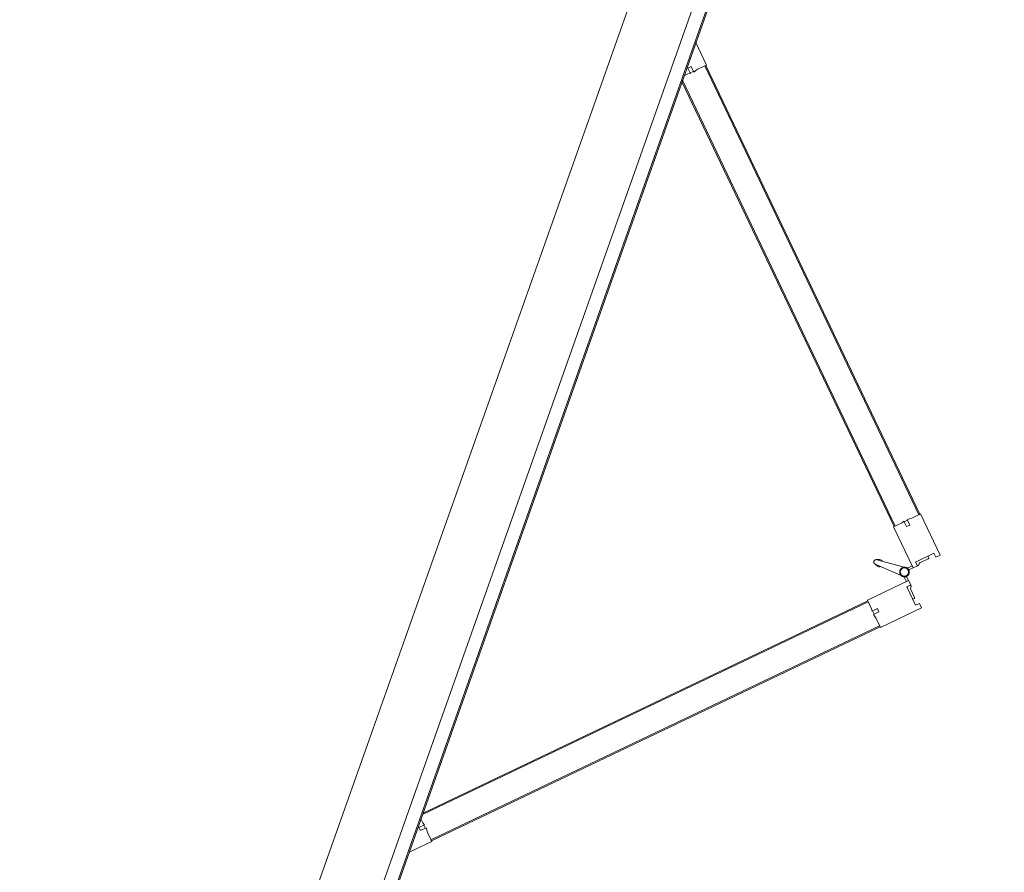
# Model space of a CAD drawing. Header units: millimetres. Extents: x 1512 to 2105, y 794 to 1149.
# Tile 197 of 256: x 1792.9 to 1794.54, y 1085.62 to 1087.04. Entities that reach past the tile are written whole.
import ezdxf

# ---------------------------------------------------------------- set-up
doc = ezdxf.new("R2010")
doc.units = ezdxf.units.MM
doc.layers.add('A-DOOR', color=31, linetype='Continuous', lineweight=9)

# ---------------------------------------------------------------- blocks, each defined once
blk = doc.blocks.new('5-panel_Bi-fold_external_door_10806 - Type 1-V7-اول')
at = {"layer": 'A-DOOR'}
for p, q in [((-0.1205, 0.7449), (-0.1742, 0.6912)), ((-0.1148, 0.7393), (-0.1205, 0.7449)), ((-0.1198, 0.7343), (-0.1148, 0.7393)), ((-0.0274, 0.7449), (-0.033, 0.7393)), ((-0.033, 0.7393), (-0.0281, 0.7343)), ((0.0264, 0.6912), (-0.0274, 0.7449)), ((-0.0957, 0.7103), (-0.1198, 0.7343)), ((-0.1103, 0.7284), (-0.112, 0.7266)), ((-0.1103, 0.7284), (-0.112, 0.7266)), ((-0.1103, 0.7284), (-0.112, 0.7266)), ((-0.097, 0.7173), (-0.1081, 0.7284)), ((-0.0281, 0.7343), (-0.0521, 0.7103)), ((-0.0397, 0.7284), (-0.0508, 0.7173)), ((-0.0358, 0.7266), (-0.0376, 0.7284)), ((-0.0358, 0.7266), (-0.0376, 0.7284)), ((-0.0358, 0.7266), (-0.0376, 0.7284)), ((-0.1389, 0.6558), (-0.0851, 0.7096)), ((-0.0908, 0.7153), (-0.0957, 0.7103)), ((-0.0909, 0.7151), (-0.0924, 0.7165)), ((-0.0851, 0.7096), (-0.0908, 0.7153)), ((-0.0879, 0.7068), (-0.0837, 0.7025)), ((-0.0797, 0.7039), (-0.0853, 0.7094)), ((-0.0625, 0.7094), (-0.0681, 0.7039)), ((-0.0642, 0.7025), (-0.0599, 0.7068)), ((-0.0571, 0.7153), (-0.0627, 0.7096)), ((-0.0627, 0.7096), (-0.009, 0.6558)), ((-0.0521, 0.7103), (-0.0571, 0.7153)), ((-0.0554, 0.7165), (-0.0569, 0.7151)), ((-0.7598, 0.1042), (-0.1735, 0.6905)), ((-0.1742, 0.6912), (-0.1627, 0.6797)), ((-0.1735, 0.6905), (-0.1721, 0.6891)), ((-0.0812, 0.695), (-0.0779, 0.648)), ((-0.0699, 0.648), (-0.0666, 0.695)), ((-0.0674, 0.7031), (-0.0676, 0.7033)), ((-0.0674, 0.7031), (-0.0676, 0.7033)), ((-0.0674, 0.7031), (-0.0676, 0.7033)), ((-0.0674, 0.7031), (-0.0676, 0.7033)), ((-0.0674, 0.7031), (-0.0676, 0.7033)), ((-0.0674, 0.7031), (-0.0676, 0.7033)), ((-0.0674, 0.7031), (-0.0676, 0.7033)), ((-0.0674, 0.7031), (-0.0676, 0.7033)), ((-0.0674, 0.7031), (-0.0676, 0.7033)), ((0.0148, 0.6797), (0.0264, 0.6912)), ((0.0243, 0.6891), (0.0257, 0.6905)), ((0.0257, 0.6905), (0.612, 0.1042)), ((-0.7584, 0.1027), (-0.1721, 0.6891)), ((-0.1627, 0.6797), (-0.158, 0.6731)), ((-0.158, 0.6731), (-0.1507, 0.6804)), ((-0.1571, 0.6741), (-0.1528, 0.6698)), ((-0.1464, 0.6762), (-0.1536, 0.6691)), ((-0.1507, 0.6804), (-0.1464, 0.6762)), ((-0.0014, 0.6762), (0.0029, 0.6804)), ((0.0057, 0.6691), (-0.0014, 0.6762)), ((0.0029, 0.6804), (0.0102, 0.6731)), ((0.005, 0.6698), (0.0092, 0.6741)), ((0.0102, 0.6731), (0.0148, 0.6797)), ((0.0243, 0.6891), (0.6106, 0.1027)), ((-0.7235, 0.0755), (-0.141, 0.658)), ((-0.1536, 0.6691), (-0.15, 0.667)), ((-0.15, 0.667), (-0.1389, 0.6558)), ((-0.141, 0.658), (-0.1396, 0.6566)), ((-0.009, 0.6558), (0.0022, 0.667)), ((-0.0083, 0.6566), (-0.0069, 0.658)), ((-0.0069, 0.658), (0.5757, 0.0755)), ((0.0022, 0.667), (0.0057, 0.6691)), ((-0.7207, 0.0755), (-0.1396, 0.6566)), ((-0.0796, 0.6523), (-0.0777, 0.647)), ((-0.0796, 0.6523), (-0.0779, 0.648)), ((-0.0777, 0.647), (-0.0796, 0.6523)), ((-0.0777, 0.647), (-0.0778, 0.6474)), ((-0.0701, 0.647), (-0.0683, 0.6523)), ((-0.0683, 0.6523), (-0.0701, 0.647)), ((-0.0701, 0.647), (-0.07, 0.6474)), ((-0.0683, 0.6523), (-0.0699, 0.648)), ((-0.0083, 0.6566), (0.5728, 0.0755)), ((-0.7605, 0.1049), (-0.7899, 0.0755)), ((-0.749, 0.0933), (-0.7605, 0.1049)), ((-0.7584, 0.1027), (-0.7598, 0.1042)), ((0.6127, 0.1049), (0.6012, 0.0933)), ((0.612, 0.1042), (0.6106, 0.1027)), ((0.6421, 0.0755), (0.6127, 0.1049)), ((-0.7498, 0.0814), (-0.7424, 0.0887)), ((-0.7424, 0.0887), (-0.749, 0.0933)), ((-0.7384, 0.0842), (-0.7455, 0.0771)), ((-0.7391, 0.0835), (-0.7434, 0.0877)), ((-0.7363, 0.0807), (-0.7384, 0.0842)), ((0.5906, 0.0842), (0.5885, 0.0807)), ((0.5977, 0.0771), (0.5906, 0.0842)), ((0.5956, 0.0877), (0.5913, 0.0835)), ((0.6012, 0.0933), (0.5946, 0.0887)), ((0.5946, 0.0887), (0.6019, 0.0814)), ((2.581, 0.0759), (-2.331, 0.0759)), ((2.581, 0.0737), (-2.331, 0.0737)), ((-0.7455, 0.0771), (-0.7498, 0.0814)), ((-0.7311, 0.0755), (-0.7363, 0.0807)), ((0.5885, 0.0807), (0.5833, 0.0755)), ((0.6019, 0.0814), (0.5977, 0.0771)), ((-2.331, 0.0516), (2.581, 0.0516)), ((-2.331, -0.05), (2.581, -0.05))]:
    blk.add_line(p, q, dxfattribs=at)
at = {"layer": 'A-DOOR', "flags": 128}
for points in [[(-0.0739, 0.7063), (-0.0742, 0.7063), (-0.0746, 0.7063), (-0.0749, 0.7063), (-0.0752, 0.7062), (-0.0755, 0.7062), (-0.0758, 0.7061), (-0.0761, 0.706), (-0.0764, 0.7059), (-0.0767, 0.7058), (-0.077, 0.7057), (-0.0773, 0.7056), (-0.0776, 0.7054), (-0.0779, 0.7053), (-0.0782, 0.7051), (-0.0784, 0.7049), (-0.0787, 0.7048), (-0.0789, 0.7046), (-0.0792, 0.7044), (-0.0794, 0.7041), (-0.0797, 0.7039), (-0.0799, 0.7037), (-0.0801, 0.7034), (-0.0803, 0.7032), (-0.0805, 0.7029), (-0.0806, 0.7027), (-0.0808, 0.7024), (-0.081, 0.7021), (-0.0811, 0.7018), (-0.0812, 0.7015), (-0.0814, 0.7012), (-0.0815, 0.7009), (-0.0816, 0.7006), (-0.0817, 0.7003), (-0.0817, 0.7), (-0.0818, 0.6997), (-0.0818, 0.6994), (-0.0819, 0.6991), (-0.0819, 0.6987), (-0.0819, 0.6984), (-0.0819, 0.6981), (-0.0819, 0.6978), (-0.0819, 0.6975), (-0.0818, 0.6972), (-0.0818, 0.6968), (-0.0817, 0.6965), (-0.0816, 0.6962), (-0.0815, 0.6959), (-0.0814, 0.6956), (-0.0813, 0.6953), (-0.0812, 0.695), (-0.0811, 0.6947), (-0.0809, 0.6944), (-0.0807, 0.6942), (-0.0806, 0.6939), (-0.0804, 0.6936), (-0.0802, 0.6934), (-0.08, 0.6931), (-0.0798, 0.6929), (-0.0796, 0.6927), (-0.0793, 0.6924), (-0.0791, 0.6922), (-0.0788, 0.692), (-0.0786, 0.6918), (-0.0783, 0.6917), (-0.078, 0.6915), (-0.0778, 0.6913), (-0.0775, 0.6912), (-0.0772, 0.691)], [(-0.0739, 0.7063), (-0.0742, 0.7063), (-0.0746, 0.7063), (-0.0749, 0.7063), (-0.0752, 0.7062), (-0.0755, 0.7062), (-0.0758, 0.7061), (-0.0761, 0.706), (-0.0764, 0.7059), (-0.0767, 0.7058), (-0.077, 0.7057), (-0.0773, 0.7056), (-0.0776, 0.7054), (-0.0779, 0.7053), (-0.0782, 0.7051), (-0.0784, 0.7049), (-0.0787, 0.7048), (-0.0789, 0.7046), (-0.0792, 0.7044), (-0.0794, 0.7041), (-0.0797, 0.7039), (-0.0799, 0.7037), (-0.0801, 0.7034), (-0.0803, 0.7032), (-0.0805, 0.7029), (-0.0806, 0.7027), (-0.0808, 0.7024), (-0.081, 0.7021), (-0.0811, 0.7018), (-0.0812, 0.7015), (-0.0814, 0.7012), (-0.0815, 0.7009), (-0.0816, 0.7006), (-0.0817, 0.7003), (-0.0817, 0.7), (-0.0818, 0.6997), (-0.0818, 0.6994), (-0.0819, 0.6991), (-0.0819, 0.6987), (-0.0819, 0.6984), (-0.0819, 0.6981), (-0.0819, 0.6978), (-0.0819, 0.6975), (-0.0818, 0.6972), (-0.0818, 0.6968), (-0.0817, 0.6965), (-0.0816, 0.6962), (-0.0815, 0.6959), (-0.0814, 0.6956), (-0.0813, 0.6953), (-0.0812, 0.695), (-0.0811, 0.6947), (-0.0809, 0.6944), (-0.0807, 0.6942), (-0.0806, 0.6939), (-0.0804, 0.6936), (-0.0802, 0.6934), (-0.08, 0.6931), (-0.0798, 0.6929), (-0.0796, 0.6927), (-0.0793, 0.6924), (-0.0791, 0.6922), (-0.0788, 0.692), (-0.0786, 0.6918), (-0.0783, 0.6917), (-0.078, 0.6915), (-0.0778, 0.6913), (-0.0775, 0.6912), (-0.0772, 0.691), (-0.0769, 0.6909), (-0.0766, 0.6908), (-0.0763, 0.6907), (-0.076, 0.6906), (-0.0757, 0.6905), (-0.0754, 0.6905), (-0.075, 0.6904), (-0.0747, 0.6904), (-0.0744, 0.6904), (-0.0741, 0.6903), (-0.0739, 0.6903)], [(-0.0739, 0.7063), (-0.0742, 0.7063), (-0.0746, 0.7063), (-0.0749, 0.7063), (-0.0752, 0.7062), (-0.0755, 0.7062), (-0.0758, 0.7061), (-0.0761, 0.706), (-0.0764, 0.7059), (-0.0767, 0.7058), (-0.077, 0.7057), (-0.0773, 0.7056), (-0.0776, 0.7054), (-0.0779, 0.7053), (-0.0782, 0.7051), (-0.0784, 0.7049), (-0.0787, 0.7048), (-0.0789, 0.7046), (-0.0792, 0.7044), (-0.0794, 0.7041), (-0.0797, 0.7039), (-0.0799, 0.7037), (-0.0801, 0.7034), (-0.0803, 0.7032), (-0.0805, 0.7029), (-0.0806, 0.7027), (-0.0808, 0.7024), (-0.081, 0.7021), (-0.0811, 0.7018), (-0.0812, 0.7015), (-0.0814, 0.7012), (-0.0815, 0.7009), (-0.0816, 0.7006), (-0.0817, 0.7003), (-0.0817, 0.7), (-0.0818, 0.6997), (-0.0818, 0.6994), (-0.0819, 0.6991), (-0.0819, 0.6987), (-0.0819, 0.6984), (-0.0819, 0.6981), (-0.0819, 0.6978), (-0.0819, 0.6975), (-0.0818, 0.6972), (-0.0818, 0.6968), (-0.0817, 0.6965), (-0.0816, 0.6962), (-0.0815, 0.6959), (-0.0814, 0.6956), (-0.0813, 0.6953), (-0.0812, 0.695), (-0.0811, 0.6947), (-0.0809, 0.6944), (-0.0807, 0.6942), (-0.0806, 0.6939), (-0.0804, 0.6936), (-0.0802, 0.6934), (-0.08, 0.6931), (-0.0798, 0.6929), (-0.0796, 0.6927), (-0.0793, 0.6924), (-0.0791, 0.6922), (-0.0788, 0.692), (-0.0786, 0.6918), (-0.0783, 0.6917), (-0.078, 0.6915), (-0.0778, 0.6913), (-0.0775, 0.6912), (-0.0772, 0.691)], [(-0.0739, 0.7063), (-0.0742, 0.7063), (-0.0746, 0.7063), (-0.0749, 0.7063), (-0.0752, 0.7062), (-0.0755, 0.7062), (-0.0758, 0.7061), (-0.0761, 0.706), (-0.0764, 0.7059), (-0.0767, 0.7058), (-0.077, 0.7057), (-0.0773, 0.7056), (-0.0776, 0.7054), (-0.0779, 0.7053), (-0.0782, 0.7051), (-0.0784, 0.7049), (-0.0787, 0.7048), (-0.0789, 0.7046), (-0.0792, 0.7044), (-0.0794, 0.7041), (-0.0797, 0.7039), (-0.0799, 0.7037), (-0.0801, 0.7034), (-0.0803, 0.7032), (-0.0805, 0.7029), (-0.0806, 0.7027), (-0.0808, 0.7024), (-0.081, 0.7021), (-0.0811, 0.7018), (-0.0812, 0.7015), (-0.0814, 0.7012), (-0.0815, 0.7009), (-0.0816, 0.7006), (-0.0817, 0.7003), (-0.0817, 0.7), (-0.0818, 0.6997), (-0.0818, 0.6994), (-0.0819, 0.6991), (-0.0819, 0.6987), (-0.0819, 0.6984), (-0.0819, 0.6981), (-0.0819, 0.6978), (-0.0819, 0.6975), (-0.0818, 0.6972), (-0.0818, 0.6968), (-0.0817, 0.6965), (-0.0816, 0.6962), (-0.0815, 0.6959), (-0.0814, 0.6956), (-0.0813, 0.6953), (-0.0812, 0.695), (-0.0811, 0.6947), (-0.0809, 0.6944), (-0.0807, 0.6942), (-0.0806, 0.6939), (-0.0804, 0.6936), (-0.0802, 0.6934), (-0.08, 0.6931), (-0.0798, 0.6929), (-0.0796, 0.6927), (-0.0793, 0.6924), (-0.0791, 0.6922), (-0.0788, 0.692), (-0.0786, 0.6918), (-0.0783, 0.6917), (-0.078, 0.6915), (-0.0778, 0.6913), (-0.0775, 0.6912), (-0.0772, 0.691)], [(-0.0739, 0.7063), (-0.0742, 0.7063), (-0.0746, 0.7063), (-0.0749, 0.7063), (-0.0752, 0.7062), (-0.0755, 0.7062), (-0.0758, 0.7061), (-0.0761, 0.706), (-0.0764, 0.7059), (-0.0767, 0.7058), (-0.077, 0.7057), (-0.0773, 0.7056), (-0.0776, 0.7054), (-0.0779, 0.7053), (-0.0782, 0.7051), (-0.0784, 0.7049), (-0.0787, 0.7048), (-0.0789, 0.7046), (-0.0792, 0.7044), (-0.0794, 0.7041), (-0.0797, 0.7039), (-0.0799, 0.7037), (-0.0801, 0.7034), (-0.0803, 0.7032), (-0.0805, 0.7029), (-0.0806, 0.7027), (-0.0808, 0.7024), (-0.081, 0.7021), (-0.0811, 0.7018), (-0.0812, 0.7015), (-0.0814, 0.7012), (-0.0815, 0.7009), (-0.0816, 0.7006), (-0.0817, 0.7003), (-0.0817, 0.7), (-0.0818, 0.6997), (-0.0818, 0.6994), (-0.0819, 0.6991), (-0.0819, 0.6987), (-0.0819, 0.6984), (-0.0819, 0.6981), (-0.0819, 0.6978), (-0.0819, 0.6975), (-0.0818, 0.6972), (-0.0818, 0.6968), (-0.0817, 0.6965), (-0.0816, 0.6962), (-0.0815, 0.6959), (-0.0814, 0.6956), (-0.0813, 0.6953), (-0.0812, 0.695), (-0.0811, 0.6947), (-0.0809, 0.6944), (-0.0807, 0.6942), (-0.0806, 0.6939), (-0.0804, 0.6936), (-0.0802, 0.6934), (-0.08, 0.6931), (-0.0798, 0.6929), (-0.0796, 0.6927), (-0.0793, 0.6924), (-0.0791, 0.6922), (-0.0788, 0.692), (-0.0786, 0.6918), (-0.0783, 0.6917), (-0.078, 0.6915), (-0.0778, 0.6913), (-0.0775, 0.6912), (-0.0772, 0.691)], [(-0.0742, 0.7063), (-0.0746, 0.7063), (-0.0749, 0.7063), (-0.0752, 0.7062), (-0.0755, 0.7062), (-0.0758, 0.7061), (-0.0761, 0.706), (-0.0764, 0.7059), (-0.0767, 0.7058), (-0.077, 0.7057), (-0.0773, 0.7056), (-0.0776, 0.7054), (-0.0779, 0.7053), (-0.0782, 0.7051), (-0.0784, 0.7049), (-0.0787, 0.7048), (-0.0789, 0.7046), (-0.0792, 0.7044), (-0.0794, 0.7041), (-0.0797, 0.7039), (-0.0799, 0.7037), (-0.0801, 0.7034), (-0.0803, 0.7032), (-0.0805, 0.7029)], [(-0.0742, 0.7063), (-0.0746, 0.7063), (-0.0749, 0.7063), (-0.0752, 0.7062), (-0.0755, 0.7062), (-0.0758, 0.7061), (-0.0761, 0.706), (-0.0764, 0.7059), (-0.0767, 0.7058), (-0.077, 0.7057), (-0.0773, 0.7056), (-0.0776, 0.7054), (-0.0779, 0.7053), (-0.0782, 0.7051), (-0.0784, 0.7049), (-0.0787, 0.7048), (-0.0789, 0.7046), (-0.0792, 0.7044), (-0.0794, 0.7041), (-0.0797, 0.7039), (-0.0799, 0.7037), (-0.0801, 0.7034), (-0.0803, 0.7032), (-0.0805, 0.7029)], [(-0.0742, 0.7063), (-0.0746, 0.7063), (-0.0749, 0.7063), (-0.0752, 0.7062), (-0.0755, 0.7062), (-0.0758, 0.7061), (-0.0761, 0.706), (-0.0764, 0.7059), (-0.0767, 0.7058), (-0.077, 0.7057), (-0.0773, 0.7056), (-0.0776, 0.7054), (-0.0779, 0.7053), (-0.0782, 0.7051), (-0.0784, 0.7049), (-0.0787, 0.7048), (-0.0789, 0.7046), (-0.0792, 0.7044), (-0.0794, 0.7041), (-0.0797, 0.7039), (-0.0799, 0.7037), (-0.0801, 0.7034), (-0.0803, 0.7032), (-0.0805, 0.7029)], [(-0.0742, 0.7063), (-0.0746, 0.7063), (-0.0749, 0.7063), (-0.0752, 0.7062), (-0.0755, 0.7062), (-0.0758, 0.7061), (-0.0761, 0.706), (-0.0764, 0.7059), (-0.0767, 0.7058), (-0.077, 0.7057), (-0.0773, 0.7056), (-0.0776, 0.7054), (-0.0779, 0.7053), (-0.0782, 0.7051), (-0.0784, 0.7049), (-0.0787, 0.7048), (-0.0789, 0.7046), (-0.0792, 0.7044), (-0.0794, 0.7041), (-0.0797, 0.7039), (-0.0799, 0.7037), (-0.0801, 0.7034), (-0.0803, 0.7032), (-0.0805, 0.7029)], [(-0.0742, 0.7063), (-0.0746, 0.7063), (-0.0749, 0.7063), (-0.0752, 0.7062), (-0.0755, 0.7062), (-0.0758, 0.7061), (-0.0761, 0.706), (-0.0764, 0.7059), (-0.0767, 0.7058), (-0.077, 0.7057), (-0.0773, 0.7056), (-0.0776, 0.7054), (-0.0779, 0.7053), (-0.0782, 0.7051), (-0.0784, 0.7049), (-0.0787, 0.7048), (-0.0789, 0.7046), (-0.0792, 0.7044), (-0.0794, 0.7041), (-0.0797, 0.7039), (-0.0799, 0.7037), (-0.0801, 0.7034), (-0.0803, 0.7032), (-0.0805, 0.7029)], [(-0.0742, 0.7063), (-0.0746, 0.7063), (-0.0749, 0.7063), (-0.0752, 0.7062), (-0.0755, 0.7062), (-0.0758, 0.7061), (-0.0761, 0.706), (-0.0764, 0.7059), (-0.0767, 0.7058), (-0.077, 0.7057), (-0.0773, 0.7056), (-0.0776, 0.7054), (-0.0779, 0.7053), (-0.0782, 0.7051), (-0.0784, 0.7049), (-0.0787, 0.7048), (-0.0789, 0.7046), (-0.0792, 0.7044), (-0.0794, 0.7041), (-0.0797, 0.7039), (-0.0799, 0.7037), (-0.0801, 0.7034), (-0.0803, 0.7032), (-0.0805, 0.7029)], [(-0.0742, 0.7063), (-0.0746, 0.7063), (-0.0749, 0.7063), (-0.0752, 0.7062), (-0.0755, 0.7062), (-0.0758, 0.7061), (-0.0761, 0.706), (-0.0764, 0.7059), (-0.0767, 0.7058), (-0.077, 0.7057), (-0.0773, 0.7056), (-0.0776, 0.7054), (-0.0779, 0.7053), (-0.0782, 0.7051), (-0.0784, 0.7049), (-0.0787, 0.7048), (-0.0789, 0.7046), (-0.0792, 0.7044), (-0.0794, 0.7041), (-0.0797, 0.7039), (-0.0799, 0.7037), (-0.0801, 0.7034), (-0.0803, 0.7032), (-0.0805, 0.7029)], [(-0.0742, 0.7063), (-0.0746, 0.7063), (-0.0749, 0.7063), (-0.0752, 0.7062), (-0.0755, 0.7062), (-0.0758, 0.7061), (-0.0761, 0.706), (-0.0764, 0.7059), (-0.0767, 0.7058), (-0.077, 0.7057), (-0.0773, 0.7056), (-0.0776, 0.7054), (-0.0779, 0.7053), (-0.0782, 0.7051), (-0.0784, 0.7049), (-0.0787, 0.7048), (-0.0789, 0.7046), (-0.0792, 0.7044), (-0.0794, 0.7041), (-0.0797, 0.7039), (-0.0799, 0.7037), (-0.0801, 0.7034), (-0.0803, 0.7032), (-0.0805, 0.7029)], [(-0.0742, 0.7063), (-0.0746, 0.7063), (-0.0749, 0.7063), (-0.0752, 0.7062), (-0.0755, 0.7062), (-0.0758, 0.7061), (-0.0761, 0.706), (-0.0764, 0.7059), (-0.0767, 0.7058), (-0.077, 0.7057), (-0.0773, 0.7056), (-0.0776, 0.7054), (-0.0779, 0.7053), (-0.0782, 0.7051), (-0.0784, 0.7049), (-0.0787, 0.7048), (-0.0789, 0.7046), (-0.0792, 0.7044), (-0.0794, 0.7041), (-0.0797, 0.7039), (-0.0799, 0.7037), (-0.0801, 0.7034), (-0.0803, 0.7032), (-0.0805, 0.7029)], [(-0.0681, 0.7038), (-0.0683, 0.704), (-0.0685, 0.7042), (-0.0688, 0.7045), (-0.069, 0.7047), (-0.0693, 0.7048), (-0.0695, 0.705), (-0.0698, 0.7052), (-0.0701, 0.7054), (-0.0704, 0.7055), (-0.0706, 0.7056), (-0.0709, 0.7058), (-0.0712, 0.7059), (-0.0715, 0.706), (-0.0718, 0.7061), (-0.0722, 0.7061), (-0.0725, 0.7062), (-0.0728, 0.7063), (-0.0731, 0.7063), (-0.0734, 0.7063), (-0.0737, 0.7063), (-0.0739, 0.7063)], [(-0.0739, 0.6903), (-0.0736, 0.6903), (-0.0733, 0.6904), (-0.073, 0.6904), (-0.0726, 0.6904), (-0.0723, 0.6905), (-0.072, 0.6906), (-0.0717, 0.6907), (-0.0714, 0.6907), (-0.0711, 0.6909), (-0.0708, 0.691), (-0.0705, 0.6911), (-0.0702, 0.6912), (-0.0699, 0.6914), (-0.0697, 0.6916), (-0.0694, 0.6917), (-0.0691, 0.6919), (-0.0689, 0.6921), (-0.0686, 0.6923), (-0.0684, 0.6925), (-0.0682, 0.6928), (-0.068, 0.693), (-0.0677, 0.6932), (-0.0676, 0.6935), (-0.0674, 0.6938), (-0.0672, 0.694), (-0.067, 0.6943), (-0.0669, 0.6946), (-0.0667, 0.6949), (-0.0666, 0.6951), (-0.0665, 0.6954), (-0.0663, 0.6957), (-0.0663, 0.696), (-0.0662, 0.6964), (-0.0661, 0.6967), (-0.066, 0.697), (-0.066, 0.6973), (-0.0659, 0.6976), (-0.0659, 0.6979), (-0.0659, 0.6983), (-0.0659, 0.6986), (-0.0659, 0.6989), (-0.066, 0.6992), (-0.066, 0.6995), (-0.0661, 0.6998), (-0.0661, 0.7002), (-0.0662, 0.7005), (-0.0663, 0.7008), (-0.0664, 0.7011), (-0.0665, 0.7014), (-0.0666, 0.7017), (-0.0668, 0.702), (-0.0669, 0.7022), (-0.0671, 0.7025), (-0.0673, 0.7028), (-0.0674, 0.7031), (-0.0676, 0.7033), (-0.0678, 0.7036), (-0.0681, 0.7038), (-0.0683, 0.704), (-0.0685, 0.7042), (-0.0688, 0.7045), (-0.069, 0.7047), (-0.0693, 0.7048), (-0.0695, 0.705), (-0.0698, 0.7052), (-0.0701, 0.7054), (-0.0704, 0.7055), (-0.0706, 0.7056), (-0.0709, 0.7058), (-0.0712, 0.7059), (-0.0715, 0.706), (-0.0718, 0.7061), (-0.0722, 0.7061), (-0.0725, 0.7062), (-0.0728, 0.7063), (-0.0731, 0.7063), (-0.0734, 0.7063), (-0.0737, 0.7063), (-0.0739, 0.7063)], [(-0.0681, 0.7038), (-0.0683, 0.704), (-0.0685, 0.7042), (-0.0688, 0.7045), (-0.069, 0.7047), (-0.0693, 0.7048), (-0.0695, 0.705), (-0.0698, 0.7052), (-0.0701, 0.7054), (-0.0704, 0.7055), (-0.0706, 0.7056), (-0.0709, 0.7058), (-0.0712, 0.7059), (-0.0715, 0.706), (-0.0718, 0.7061), (-0.0722, 0.7061), (-0.0725, 0.7062), (-0.0728, 0.7063), (-0.0731, 0.7063), (-0.0734, 0.7063), (-0.0737, 0.7063), (-0.0739, 0.7063)], [(-0.0681, 0.7038), (-0.0683, 0.704), (-0.0685, 0.7042), (-0.0688, 0.7045), (-0.069, 0.7047), (-0.0693, 0.7048), (-0.0695, 0.705), (-0.0698, 0.7052), (-0.0701, 0.7054), (-0.0704, 0.7055), (-0.0706, 0.7056), (-0.0709, 0.7058), (-0.0712, 0.7059), (-0.0715, 0.706), (-0.0718, 0.7061), (-0.0722, 0.7061), (-0.0725, 0.7062), (-0.0728, 0.7063), (-0.0731, 0.7063), (-0.0734, 0.7063), (-0.0737, 0.7063), (-0.0739, 0.7063)], [(-0.0681, 0.7038), (-0.0683, 0.704), (-0.0685, 0.7042), (-0.0688, 0.7045), (-0.069, 0.7047), (-0.0693, 0.7048), (-0.0695, 0.705), (-0.0698, 0.7052), (-0.0701, 0.7054), (-0.0704, 0.7055), (-0.0706, 0.7056), (-0.0709, 0.7058), (-0.0712, 0.7059), (-0.0715, 0.706), (-0.0718, 0.7061), (-0.0722, 0.7061), (-0.0725, 0.7062), (-0.0728, 0.7063), (-0.0731, 0.7063), (-0.0734, 0.7063), (-0.0737, 0.7063), (-0.0739, 0.7063)], [(-0.0709, 0.7058), (-0.0712, 0.7059), (-0.0715, 0.706), (-0.0718, 0.7061), (-0.0722, 0.7061), (-0.0725, 0.7062), (-0.0728, 0.7063), (-0.0731, 0.7063), (-0.0734, 0.7063)], [(-0.0709, 0.7058), (-0.0712, 0.7059), (-0.0715, 0.706), (-0.0718, 0.7061), (-0.0722, 0.7061), (-0.0725, 0.7062), (-0.0728, 0.7063), (-0.0731, 0.7063), (-0.0734, 0.7063)], [(-0.0709, 0.7058), (-0.0712, 0.7059), (-0.0715, 0.706), (-0.0718, 0.7061), (-0.0722, 0.7061), (-0.0725, 0.7062), (-0.0728, 0.7063), (-0.0731, 0.7063), (-0.0734, 0.7063)], [(-0.0709, 0.7058), (-0.0712, 0.7059), (-0.0715, 0.706), (-0.0718, 0.7061), (-0.0722, 0.7061), (-0.0725, 0.7062), (-0.0728, 0.7063), (-0.0731, 0.7063), (-0.0734, 0.7063)], [(-0.0709, 0.7058), (-0.0712, 0.7059), (-0.0715, 0.706), (-0.0718, 0.7061), (-0.0722, 0.7061), (-0.0725, 0.7062), (-0.0728, 0.7063), (-0.0731, 0.7063), (-0.0734, 0.7063)], [(-0.0709, 0.7058), (-0.0712, 0.7059), (-0.0715, 0.706), (-0.0718, 0.7061), (-0.0722, 0.7061), (-0.0725, 0.7062), (-0.0728, 0.7063), (-0.0731, 0.7063), (-0.0734, 0.7063)], [(-0.0709, 0.7058), (-0.0712, 0.7059), (-0.0715, 0.706), (-0.0718, 0.7061), (-0.0722, 0.7061), (-0.0725, 0.7062), (-0.0728, 0.7063), (-0.0731, 0.7063), (-0.0734, 0.7063)], [(-0.0709, 0.7058), (-0.0712, 0.7059), (-0.0715, 0.706), (-0.0718, 0.7061), (-0.0722, 0.7061), (-0.0725, 0.7062), (-0.0728, 0.7063), (-0.0731, 0.7063), (-0.0734, 0.7063)], [(-0.0709, 0.7058), (-0.0712, 0.7059), (-0.0715, 0.706), (-0.0718, 0.7061), (-0.0722, 0.7061), (-0.0725, 0.7062), (-0.0728, 0.7063), (-0.0731, 0.7063), (-0.0734, 0.7063)], [(-0.0808, 0.7024), (-0.081, 0.7021), (-0.0811, 0.7018), (-0.0812, 0.7015), (-0.0814, 0.7012), (-0.0815, 0.7009), (-0.0816, 0.7006), (-0.0817, 0.7003), (-0.0817, 0.7), (-0.0818, 0.6997), (-0.0818, 0.6994), (-0.0819, 0.6991), (-0.0819, 0.6987), (-0.0819, 0.6984), (-0.0819, 0.6981), (-0.0819, 0.6978), (-0.0819, 0.6975), (-0.0818, 0.6972), (-0.0818, 0.6968), (-0.0817, 0.6965), (-0.0816, 0.6962), (-0.0815, 0.6959), (-0.0814, 0.6956), (-0.0813, 0.6953)], [(-0.081, 0.7021), (-0.0811, 0.7018), (-0.0812, 0.7015), (-0.0814, 0.7012), (-0.0815, 0.7009), (-0.0816, 0.7006), (-0.0817, 0.7003), (-0.0817, 0.7), (-0.0818, 0.6997), (-0.0818, 0.6994), (-0.0819, 0.6991), (-0.0819, 0.6987), (-0.0819, 0.6984), (-0.0819, 0.6981), (-0.0819, 0.6978), (-0.0819, 0.6975), (-0.0818, 0.6972), (-0.0818, 0.6968), (-0.0817, 0.6965), (-0.0816, 0.6962), (-0.0815, 0.6959), (-0.0814, 0.6956), (-0.0813, 0.6953)], [(-0.081, 0.7021), (-0.0811, 0.7018), (-0.0812, 0.7015), (-0.0814, 0.7012), (-0.0815, 0.7009), (-0.0816, 0.7006), (-0.0817, 0.7003), (-0.0817, 0.7), (-0.0818, 0.6997), (-0.0818, 0.6994), (-0.0819, 0.6991), (-0.0819, 0.6987), (-0.0819, 0.6984), (-0.0819, 0.6981), (-0.0819, 0.6978), (-0.0819, 0.6975), (-0.0818, 0.6972), (-0.0818, 0.6968), (-0.0817, 0.6965), (-0.0816, 0.6962), (-0.0815, 0.6959), (-0.0814, 0.6956), (-0.0813, 0.6953)], [(-0.081, 0.7021), (-0.0811, 0.7018), (-0.0812, 0.7015), (-0.0814, 0.7012), (-0.0815, 0.7009), (-0.0816, 0.7006), (-0.0817, 0.7003), (-0.0817, 0.7), (-0.0818, 0.6997), (-0.0818, 0.6994), (-0.0819, 0.6991), (-0.0819, 0.6987), (-0.0819, 0.6984), (-0.0819, 0.6981), (-0.0819, 0.6978), (-0.0819, 0.6975), (-0.0818, 0.6972), (-0.0818, 0.6968), (-0.0817, 0.6965), (-0.0816, 0.6962), (-0.0815, 0.6959), (-0.0814, 0.6956), (-0.0813, 0.6953)], [(-0.081, 0.7021), (-0.0811, 0.7018), (-0.0812, 0.7015), (-0.0814, 0.7012), (-0.0815, 0.7009), (-0.0816, 0.7006), (-0.0817, 0.7003), (-0.0817, 0.7), (-0.0818, 0.6997), (-0.0818, 0.6994), (-0.0819, 0.6991), (-0.0819, 0.6987), (-0.0819, 0.6984), (-0.0819, 0.6981), (-0.0819, 0.6978), (-0.0819, 0.6975), (-0.0818, 0.6972), (-0.0818, 0.6968), (-0.0817, 0.6965), (-0.0816, 0.6962), (-0.0815, 0.6959), (-0.0814, 0.6956), (-0.0813, 0.6953)], [(-0.081, 0.7021), (-0.0811, 0.7018), (-0.0812, 0.7015), (-0.0814, 0.7012), (-0.0815, 0.7009), (-0.0816, 0.7006), (-0.0817, 0.7003), (-0.0817, 0.7), (-0.0818, 0.6997), (-0.0818, 0.6994), (-0.0819, 0.6991), (-0.0819, 0.6987), (-0.0819, 0.6984), (-0.0819, 0.6981), (-0.0819, 0.6978), (-0.0819, 0.6975), (-0.0818, 0.6972), (-0.0818, 0.6968), (-0.0817, 0.6965), (-0.0816, 0.6962), (-0.0815, 0.6959), (-0.0814, 0.6956), (-0.0813, 0.6953)], [(-0.081, 0.7021), (-0.0811, 0.7018), (-0.0812, 0.7015), (-0.0814, 0.7012), (-0.0815, 0.7009), (-0.0816, 0.7006), (-0.0817, 0.7003), (-0.0817, 0.7), (-0.0818, 0.6997), (-0.0818, 0.6994), (-0.0819, 0.6991), (-0.0819, 0.6987), (-0.0819, 0.6984), (-0.0819, 0.6981), (-0.0819, 0.6978), (-0.0819, 0.6975), (-0.0818, 0.6972), (-0.0818, 0.6968), (-0.0817, 0.6965), (-0.0816, 0.6962), (-0.0815, 0.6959), (-0.0814, 0.6956), (-0.0813, 0.6953)], [(-0.081, 0.7021), (-0.0811, 0.7018), (-0.0812, 0.7015), (-0.0814, 0.7012), (-0.0815, 0.7009), (-0.0816, 0.7006), (-0.0817, 0.7003), (-0.0817, 0.7), (-0.0818, 0.6997), (-0.0818, 0.6994), (-0.0819, 0.6991), (-0.0819, 0.6987), (-0.0819, 0.6984), (-0.0819, 0.6981), (-0.0819, 0.6978), (-0.0819, 0.6975), (-0.0818, 0.6972), (-0.0818, 0.6968), (-0.0817, 0.6965), (-0.0816, 0.6962), (-0.0815, 0.6959), (-0.0814, 0.6956), (-0.0813, 0.6953)], [(-0.081, 0.7021), (-0.0811, 0.7018), (-0.0812, 0.7015), (-0.0814, 0.7012), (-0.0815, 0.7009), (-0.0816, 0.7006), (-0.0817, 0.7003), (-0.0817, 0.7), (-0.0818, 0.6997), (-0.0818, 0.6994), (-0.0819, 0.6991), (-0.0819, 0.6987), (-0.0819, 0.6984), (-0.0819, 0.6981), (-0.0819, 0.6978), (-0.0819, 0.6975), (-0.0818, 0.6972), (-0.0818, 0.6968), (-0.0817, 0.6965), (-0.0816, 0.6962), (-0.0815, 0.6959), (-0.0814, 0.6956), (-0.0813, 0.6953)], [(-0.0769, 0.6909), (-0.0766, 0.6908), (-0.0763, 0.6907), (-0.076, 0.6906), (-0.0757, 0.6905), (-0.0754, 0.6905), (-0.075, 0.6904), (-0.0747, 0.6904), (-0.0744, 0.6904), (-0.0741, 0.6903), (-0.0739, 0.6903)], [(-0.0769, 0.6909), (-0.0766, 0.6908), (-0.0763, 0.6907), (-0.076, 0.6906), (-0.0757, 0.6905), (-0.0754, 0.6905), (-0.075, 0.6904), (-0.0747, 0.6904), (-0.0744, 0.6904), (-0.0741, 0.6903), (-0.0739, 0.6903)], [(-0.0769, 0.6909), (-0.0766, 0.6908), (-0.0763, 0.6907), (-0.076, 0.6906), (-0.0757, 0.6905), (-0.0754, 0.6905), (-0.075, 0.6904), (-0.0747, 0.6904), (-0.0744, 0.6904), (-0.0741, 0.6903), (-0.0739, 0.6903)], [(-0.0769, 0.6909), (-0.0766, 0.6908), (-0.0763, 0.6907), (-0.076, 0.6906), (-0.0757, 0.6905), (-0.0754, 0.6905), (-0.075, 0.6904), (-0.0747, 0.6904), (-0.0744, 0.6904), (-0.0741, 0.6903), (-0.0739, 0.6903)], [(-0.0739, 0.6903), (-0.0736, 0.6903), (-0.0733, 0.6904), (-0.073, 0.6904), (-0.0726, 0.6904), (-0.0723, 0.6905), (-0.072, 0.6906), (-0.0717, 0.6907), (-0.0714, 0.6907), (-0.0711, 0.6909), (-0.0708, 0.691), (-0.0705, 0.6911), (-0.0702, 0.6912), (-0.0699, 0.6914), (-0.0697, 0.6916), (-0.0694, 0.6917), (-0.0691, 0.6919), (-0.0689, 0.6921), (-0.0686, 0.6923), (-0.0684, 0.6925), (-0.0682, 0.6928), (-0.068, 0.693), (-0.0677, 0.6932), (-0.0676, 0.6935), (-0.0674, 0.6938), (-0.0672, 0.694), (-0.067, 0.6943), (-0.0669, 0.6946), (-0.0667, 0.6949), (-0.0666, 0.6951), (-0.0665, 0.6954), (-0.0663, 0.6957), (-0.0663, 0.696), (-0.0662, 0.6964), (-0.0661, 0.6967), (-0.066, 0.697), (-0.066, 0.6973), (-0.0659, 0.6976), (-0.0659, 0.6979), (-0.0659, 0.6983), (-0.0659, 0.6986), (-0.0659, 0.6989), (-0.066, 0.6992), (-0.066, 0.6995), (-0.0661, 0.6998), (-0.0661, 0.7002), (-0.0662, 0.7005), (-0.0663, 0.7008), (-0.0664, 0.7011), (-0.0665, 0.7014), (-0.0666, 0.7017), (-0.0668, 0.702), (-0.0669, 0.7022), (-0.0671, 0.7025), (-0.0673, 0.7028), (-0.0674, 0.7031), (-0.0676, 0.7033)], [(-0.0739, 0.6903), (-0.0736, 0.6903), (-0.0733, 0.6904), (-0.073, 0.6904), (-0.0726, 0.6904), (-0.0723, 0.6905), (-0.072, 0.6906), (-0.0717, 0.6907), (-0.0714, 0.6907), (-0.0711, 0.6909), (-0.0708, 0.691), (-0.0705, 0.6911), (-0.0702, 0.6912), (-0.0699, 0.6914), (-0.0697, 0.6916), (-0.0694, 0.6917), (-0.0691, 0.6919), (-0.0689, 0.6921), (-0.0686, 0.6923), (-0.0684, 0.6925), (-0.0682, 0.6928), (-0.068, 0.693), (-0.0677, 0.6932), (-0.0676, 0.6935), (-0.0674, 0.6938), (-0.0672, 0.694), (-0.067, 0.6943), (-0.0669, 0.6946), (-0.0667, 0.6949), (-0.0666, 0.6951), (-0.0665, 0.6954), (-0.0663, 0.6957), (-0.0663, 0.696), (-0.0662, 0.6964), (-0.0661, 0.6967), (-0.066, 0.697), (-0.066, 0.6973), (-0.0659, 0.6976), (-0.0659, 0.6979), (-0.0659, 0.6983), (-0.0659, 0.6986), (-0.0659, 0.6989), (-0.066, 0.6992), (-0.066, 0.6995), (-0.0661, 0.6998), (-0.0661, 0.7002), (-0.0662, 0.7005), (-0.0663, 0.7008), (-0.0664, 0.7011), (-0.0665, 0.7014), (-0.0666, 0.7017), (-0.0668, 0.702), (-0.0669, 0.7022), (-0.0671, 0.7025), (-0.0673, 0.7028), (-0.0674, 0.7031), (-0.0676, 0.7033)], [(-0.0739, 0.6903), (-0.0736, 0.6903), (-0.0733, 0.6904), (-0.073, 0.6904), (-0.0726, 0.6904), (-0.0723, 0.6905), (-0.072, 0.6906), (-0.0717, 0.6907), (-0.0714, 0.6907), (-0.0711, 0.6909), (-0.0708, 0.691), (-0.0705, 0.6911), (-0.0702, 0.6912), (-0.0699, 0.6914), (-0.0697, 0.6916), (-0.0694, 0.6917), (-0.0691, 0.6919), (-0.0689, 0.6921), (-0.0686, 0.6923), (-0.0684, 0.6925), (-0.0682, 0.6928), (-0.068, 0.693), (-0.0677, 0.6932), (-0.0676, 0.6935), (-0.0674, 0.6938), (-0.0672, 0.694), (-0.067, 0.6943), (-0.0669, 0.6946), (-0.0667, 0.6949), (-0.0666, 0.6951), (-0.0665, 0.6954), (-0.0663, 0.6957), (-0.0663, 0.696), (-0.0662, 0.6964), (-0.0661, 0.6967), (-0.066, 0.697), (-0.066, 0.6973), (-0.0659, 0.6976), (-0.0659, 0.6979), (-0.0659, 0.6983), (-0.0659, 0.6986), (-0.0659, 0.6989), (-0.066, 0.6992), (-0.066, 0.6995), (-0.0661, 0.6998), (-0.0661, 0.7002), (-0.0662, 0.7005), (-0.0663, 0.7008), (-0.0664, 0.7011), (-0.0665, 0.7014), (-0.0666, 0.7017), (-0.0668, 0.702), (-0.0669, 0.7022), (-0.0671, 0.7025), (-0.0673, 0.7028), (-0.0674, 0.7031), (-0.0676, 0.7033)], [(-0.0739, 0.6903), (-0.0736, 0.6903), (-0.0733, 0.6904), (-0.073, 0.6904), (-0.0726, 0.6904), (-0.0723, 0.6905), (-0.072, 0.6906), (-0.0717, 0.6907), (-0.0714, 0.6907), (-0.0711, 0.6909), (-0.0708, 0.691), (-0.0705, 0.6911), (-0.0702, 0.6912), (-0.0699, 0.6914), (-0.0697, 0.6916), (-0.0694, 0.6917), (-0.0691, 0.6919), (-0.0689, 0.6921), (-0.0686, 0.6923), (-0.0684, 0.6925), (-0.0682, 0.6928), (-0.068, 0.693), (-0.0677, 0.6932), (-0.0676, 0.6935), (-0.0674, 0.6938), (-0.0672, 0.694), (-0.067, 0.6943), (-0.0669, 0.6946), (-0.0667, 0.6949), (-0.0666, 0.6951), (-0.0665, 0.6954), (-0.0663, 0.6957), (-0.0663, 0.696), (-0.0662, 0.6964), (-0.0661, 0.6967), (-0.066, 0.697), (-0.066, 0.6973), (-0.0659, 0.6976), (-0.0659, 0.6979), (-0.0659, 0.6983), (-0.0659, 0.6986), (-0.0659, 0.6989), (-0.066, 0.6992), (-0.066, 0.6995), (-0.0661, 0.6998), (-0.0661, 0.7002), (-0.0662, 0.7005), (-0.0663, 0.7008), (-0.0664, 0.7011), (-0.0665, 0.7014), (-0.0666, 0.7017), (-0.0668, 0.702), (-0.0669, 0.7022), (-0.0671, 0.7025), (-0.0673, 0.7028), (-0.0674, 0.7031), (-0.0676, 0.7033)], [(-0.0681, 0.7038), (-0.0683, 0.704), (-0.0685, 0.7042), (-0.0688, 0.7045), (-0.069, 0.7047), (-0.0693, 0.7048), (-0.0695, 0.705), (-0.0698, 0.7052), (-0.0701, 0.7054), (-0.0704, 0.7055), (-0.0706, 0.7056)], [(-0.0681, 0.7038), (-0.0683, 0.704), (-0.0685, 0.7042), (-0.0688, 0.7045), (-0.069, 0.7047), (-0.0693, 0.7048), (-0.0695, 0.705), (-0.0698, 0.7052), (-0.0701, 0.7054), (-0.0704, 0.7055), (-0.0706, 0.7056)], [(-0.0681, 0.7038), (-0.0683, 0.704), (-0.0685, 0.7042), (-0.0688, 0.7045), (-0.069, 0.7047), (-0.0693, 0.7048), (-0.0695, 0.705), (-0.0698, 0.7052), (-0.0701, 0.7054), (-0.0704, 0.7055), (-0.0706, 0.7056)], [(-0.0681, 0.7038), (-0.0683, 0.704), (-0.0685, 0.7042), (-0.0688, 0.7045), (-0.069, 0.7047), (-0.0693, 0.7048), (-0.0695, 0.705), (-0.0698, 0.7052), (-0.0701, 0.7054), (-0.0704, 0.7055), (-0.0706, 0.7056)], [(-0.0681, 0.7038), (-0.0683, 0.704), (-0.0685, 0.7042), (-0.0688, 0.7045), (-0.069, 0.7047), (-0.0693, 0.7048), (-0.0695, 0.705), (-0.0698, 0.7052), (-0.0701, 0.7054), (-0.0704, 0.7055), (-0.0706, 0.7056)], [(-0.0681, 0.7038), (-0.0683, 0.704), (-0.0685, 0.7042), (-0.0688, 0.7045), (-0.069, 0.7047), (-0.0693, 0.7048), (-0.0695, 0.705), (-0.0698, 0.7052), (-0.0701, 0.7054), (-0.0704, 0.7055), (-0.0706, 0.7056)], [(-0.0681, 0.7038), (-0.0683, 0.704), (-0.0685, 0.7042), (-0.0688, 0.7045), (-0.069, 0.7047), (-0.0693, 0.7048), (-0.0695, 0.705), (-0.0698, 0.7052), (-0.0701, 0.7054), (-0.0704, 0.7055), (-0.0706, 0.7056)], [(-0.0681, 0.7038), (-0.0683, 0.704), (-0.0685, 0.7042), (-0.0688, 0.7045), (-0.069, 0.7047), (-0.0693, 0.7048), (-0.0695, 0.705), (-0.0698, 0.7052), (-0.0701, 0.7054), (-0.0704, 0.7055), (-0.0706, 0.7056)], [(-0.0681, 0.7038), (-0.0683, 0.704), (-0.0685, 0.7042), (-0.0688, 0.7045), (-0.069, 0.7047), (-0.0693, 0.7048), (-0.0695, 0.705), (-0.0698, 0.7052), (-0.0701, 0.7054), (-0.0704, 0.7055), (-0.0706, 0.7056)], [(-0.0665, 0.6954), (-0.0663, 0.6957), (-0.0663, 0.696), (-0.0662, 0.6964), (-0.0661, 0.6967), (-0.066, 0.697), (-0.066, 0.6973), (-0.0659, 0.6976), (-0.0659, 0.6979), (-0.0659, 0.6983), (-0.0659, 0.6986), (-0.0659, 0.6989), (-0.066, 0.6992), (-0.066, 0.6995), (-0.0661, 0.6998), (-0.0661, 0.7002), (-0.0662, 0.7005), (-0.0663, 0.7008), (-0.0664, 0.7011), (-0.0665, 0.7014), (-0.0666, 0.7017), (-0.0668, 0.702), (-0.0669, 0.7022), (-0.0671, 0.7025)], [(-0.0665, 0.6954), (-0.0663, 0.6957), (-0.0663, 0.696), (-0.0662, 0.6964), (-0.0661, 0.6967), (-0.066, 0.697), (-0.066, 0.6973), (-0.0659, 0.6976), (-0.0659, 0.6979), (-0.0659, 0.6983), (-0.0659, 0.6986), (-0.0659, 0.6989), (-0.066, 0.6992), (-0.066, 0.6995), (-0.0661, 0.6998), (-0.0661, 0.7002), (-0.0662, 0.7005), (-0.0663, 0.7008), (-0.0664, 0.7011), (-0.0665, 0.7014), (-0.0666, 0.7017), (-0.0668, 0.702)], [(-0.0665, 0.6954), (-0.0663, 0.6957), (-0.0663, 0.696), (-0.0662, 0.6964), (-0.0661, 0.6967), (-0.066, 0.697), (-0.066, 0.6973), (-0.0659, 0.6976), (-0.0659, 0.6979), (-0.0659, 0.6983), (-0.0659, 0.6986), (-0.0659, 0.6989), (-0.066, 0.6992), (-0.066, 0.6995), (-0.0661, 0.6998), (-0.0661, 0.7002), (-0.0662, 0.7005), (-0.0663, 0.7008), (-0.0664, 0.7011), (-0.0665, 0.7014), (-0.0666, 0.7017), (-0.0668, 0.702)], [(-0.0665, 0.6954), (-0.0663, 0.6957), (-0.0663, 0.696), (-0.0662, 0.6964), (-0.0661, 0.6967), (-0.066, 0.697), (-0.066, 0.6973), (-0.0659, 0.6976), (-0.0659, 0.6979), (-0.0659, 0.6983), (-0.0659, 0.6986), (-0.0659, 0.6989), (-0.066, 0.6992), (-0.066, 0.6995), (-0.0661, 0.6998), (-0.0661, 0.7002), (-0.0662, 0.7005), (-0.0663, 0.7008), (-0.0664, 0.7011), (-0.0665, 0.7014), (-0.0666, 0.7017), (-0.0668, 0.702)], [(-0.0665, 0.6954), (-0.0663, 0.6957), (-0.0663, 0.696), (-0.0662, 0.6964), (-0.0661, 0.6967), (-0.066, 0.697), (-0.066, 0.6973), (-0.0659, 0.6976), (-0.0659, 0.6979), (-0.0659, 0.6983), (-0.0659, 0.6986), (-0.0659, 0.6989), (-0.066, 0.6992), (-0.066, 0.6995), (-0.0661, 0.6998), (-0.0661, 0.7002), (-0.0662, 0.7005), (-0.0663, 0.7008), (-0.0664, 0.7011), (-0.0665, 0.7014), (-0.0666, 0.7017), (-0.0668, 0.702)], [(-0.0665, 0.6954), (-0.0663, 0.6957), (-0.0663, 0.696), (-0.0662, 0.6964), (-0.0661, 0.6967), (-0.066, 0.697), (-0.066, 0.6973), (-0.0659, 0.6976), (-0.0659, 0.6979), (-0.0659, 0.6983), (-0.0659, 0.6986), (-0.0659, 0.6989), (-0.066, 0.6992), (-0.066, 0.6995), (-0.0661, 0.6998), (-0.0661, 0.7002), (-0.0662, 0.7005), (-0.0663, 0.7008), (-0.0664, 0.7011), (-0.0665, 0.7014), (-0.0666, 0.7017), (-0.0668, 0.702)], [(-0.0665, 0.6954), (-0.0663, 0.6957), (-0.0663, 0.696), (-0.0662, 0.6964), (-0.0661, 0.6967), (-0.066, 0.697), (-0.066, 0.6973), (-0.0659, 0.6976), (-0.0659, 0.6979), (-0.0659, 0.6983), (-0.0659, 0.6986), (-0.0659, 0.6989), (-0.066, 0.6992), (-0.066, 0.6995), (-0.0661, 0.6998), (-0.0661, 0.7002), (-0.0662, 0.7005), (-0.0663, 0.7008), (-0.0664, 0.7011), (-0.0665, 0.7014), (-0.0666, 0.7017), (-0.0668, 0.702)], [(-0.0665, 0.6954), (-0.0663, 0.6957), (-0.0663, 0.696), (-0.0662, 0.6964), (-0.0661, 0.6967), (-0.066, 0.697), (-0.066, 0.6973), (-0.0659, 0.6976), (-0.0659, 0.6979), (-0.0659, 0.6983), (-0.0659, 0.6986), (-0.0659, 0.6989), (-0.066, 0.6992), (-0.066, 0.6995), (-0.0661, 0.6998), (-0.0661, 0.7002), (-0.0662, 0.7005), (-0.0663, 0.7008), (-0.0664, 0.7011), (-0.0665, 0.7014), (-0.0666, 0.7017), (-0.0668, 0.702)], [(-0.0665, 0.6954), (-0.0663, 0.6957), (-0.0663, 0.696), (-0.0662, 0.6964), (-0.0661, 0.6967), (-0.066, 0.697), (-0.066, 0.6973), (-0.0659, 0.6976), (-0.0659, 0.6979), (-0.0659, 0.6983), (-0.0659, 0.6986), (-0.0659, 0.6989), (-0.066, 0.6992), (-0.066, 0.6995), (-0.0661, 0.6998), (-0.0661, 0.7002), (-0.0662, 0.7005), (-0.0663, 0.7008), (-0.0664, 0.7011), (-0.0665, 0.7014), (-0.0666, 0.7017), (-0.0668, 0.702)]]:
    blk.add_lwpolyline(points, dxfattribs=at)
at = {"layer": 'A-DOOR'}
for centre, radius, start, end in [((-0.1092, 0.7273), 0.0015, 45, 135), ((-0.1092, 0.7273), 0.0015, 45, 135), ((-0.1092, 0.7273), 0.0015, 45, 135), ((-0.0386, 0.7273), 0.0015, 45, 135), ((-0.0386, 0.7273), 0.0015, 45, 135), ((-0.0386, 0.7273), 0.0015, 45, 135), ((-0.0956, 0.7187), 0.002, 225, 296.79), ((-0.0956, 0.7187), 0.002, 225, 268.074), ((-0.0956, 0.7187), 0.002, 225, 268.074), ((-0.0957, 0.7117), 0.001, 240, 285), ((-0.0957, 0.7117), 0.001, 240, 285), ((-0.0957, 0.7117), 0.001, 240, 285), ((-0.0938, 0.7151), 0.002, 45, 116.79), ((-0.0739, 0.6983), 0.00801, 73.9595, 106.0405), ((-0.0739, 0.6983), 0.008, 90, 105.2946), ((-0.0739, 0.6983), 0.008, 74.7054, 90), ((-0.054, 0.7151), 0.002, 63.21, 135), ((-0.054, 0.7151), 0.002, 91.926, 135), ((-0.054, 0.7151), 0.002, 91.926, 135), ((-0.0522, 0.7187), 0.002, 243.21, 315), ((-0.0522, 0.7187), 0.002, 243.21, 300.642), ((-0.0522, 0.7187), 0.002, 243.21, 300.642), ((-0.0521, 0.7117), 0.001, 255, 300), ((-0.0521, 0.7117), 0.001, 255, 300), ((-0.0521, 0.7117), 0.001, 255, 300), ((-0.0879, 0.6982), 0.00601, 0.5847, 45), ((-0.0879, 0.6982), 0.00601, 0.5847, 45), ((-0.0879, 0.6982), 0.00601, 0.5847, 45), ((-0.0739, 0.6983), 0.00801, 117.8469, 204.3781), ((-0.0739, 0.6983), 0.008, 118.4089, 241.5911), ((-0.0739, 0.6984), 0.00801, 136.7908, 180.5847), ((-0.0739, 0.6984), 0.00801, 136.7908, 180.5847), ((-0.0739, 0.6984), 0.00801, 136.7908, 180.5847), ((-0.0739, 0.6983), 0.008, 150, 167.5738), ((-0.0739, 0.6983), 0.007, 90, 270), ((-0.0739, 0.6983), 0.007, 150, 210), ((-0.0739, 0.6983), 0.007, 150, 210), ((-0.0739, 0.6983), 0.007, 150, 210), ((-0.0739, 0.6983), 0.007, 150, 210), ((-0.0739, 0.6983), 0.008, 254.7054, 270), ((-0.0739, 0.6983), 0.007, 270, 90), ((-0.0739, 0.6983), 0.008, 270, 285.2946), ((-0.0739, 0.6983), 0.00801, 335.6219, 62.1531), ((-0.0739, 0.6983), 0.008, 298.4089, 61.5911), ((-0.0739, 0.6984), 0.00801, 359.4153, 43.2092), ((-0.0739, 0.6984), 0.00801, 359.4153, 43.2092), ((-0.0739, 0.6984), 0.00801, 359.4153, 43.2092), ((-0.0739, 0.6983), 0.007, 330, 30), ((-0.0739, 0.6983), 0.007, 330, 30), ((-0.0739, 0.6983), 0.007, 330, 30), ((-0.0739, 0.6983), 0.007, 330, 30), ((-0.0739, 0.6983), 0.008, 12.4262, 30), ((-0.0599, 0.6982), 0.00601, 135, 179.4153), ((-0.0599, 0.6982), 0.00601, 135, 179.4153), ((-0.0599, 0.6982), 0.00601, 135, 179.4153), ((-0.0739, 0.6543), 0.00601, 141.4622, 199.4712), ((-0.0739, 0.6543), 0.00601, 141.4622, 199.4712), ((-0.0739, 0.6543), 0.00601, 340.5288, 38.5378), ((-0.0739, 0.6543), 0.00601, 340.5288, 38.5378), ((-0.0739, 0.6483), 0.004, 184.014, 355.986), ((-0.0739, 0.6483), 0.004, 199.4712, 340.5288), ((-0.0739, 0.6483), 0.004, 199.4712, 340.5288)]:
    blk.add_arc(centre, radius, start, end, dxfattribs=at)

msp = doc.modelspace()

# ---------------------------------------------------------------- block references
at = {"layer": 'A-DOOR', "rotation": 250.5050753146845}
msp.add_blockref('5-panel_Bi-fold_external_door_10806 - Type 1-V7-اول', (1793.6926, 1086.2827), dxfattribs=at)

doc.saveas('drawing.dxf')
